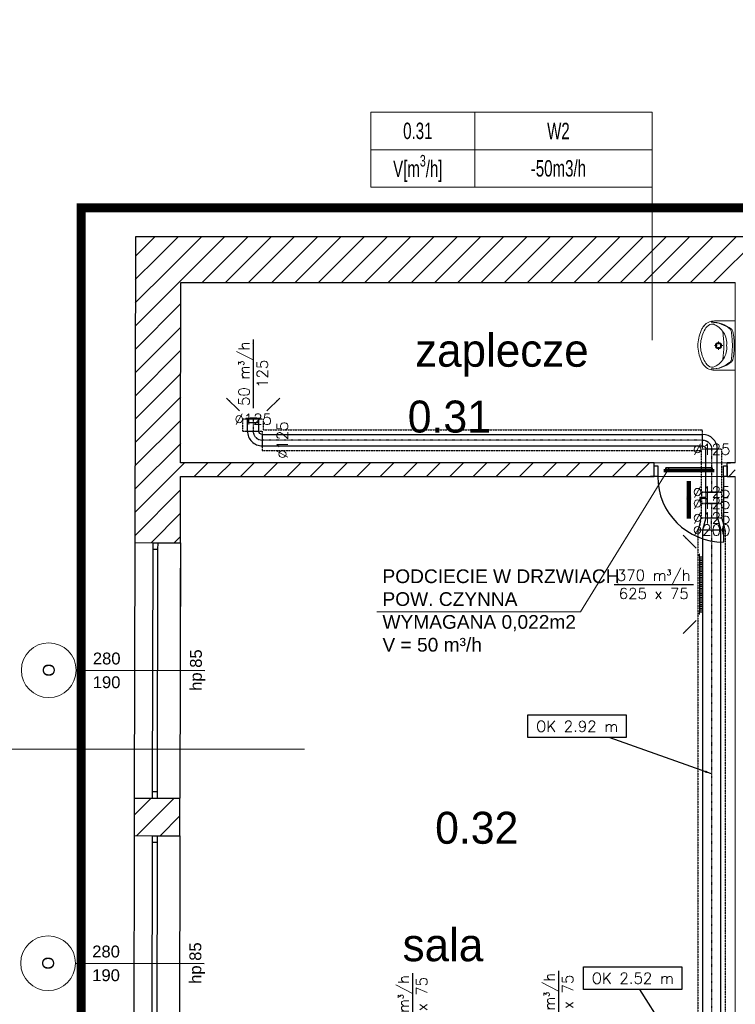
# Model space of a CAD drawing. Header units: millimetres. Extents: x -40063 to 512011, y 350190 to 687060.
# Tile 187 of 256: x 154547 to 162382, y 628155 to 638941. Entities that reach past the tile are written whole.
import ezdxf

# ---------------------------------------------------------------- set-up
doc = ezdxf.new("R2010")
doc.units = ezdxf.units.MM
doc.linetypes.add('DASHDOT', pattern=[1, 0.5, -0.25, 0, -0.25])
doc.linetypes.add('DASHED', pattern=[0.75, 0.5, -0.25])
doc.layers.get('0').update_dxf_attribs({"color": 8})
for name, color, linetype, lineweight in [('_IS_WM_OPIS', 7, 'Continuous', 9), ('FLUID-BILANSE', 150, 'Continuous', 18), ('FLUID-KK', 3, 'Continuous', 35), ('J_zakres opracowania', 226, 'DASHDOT', 30)]:
    doc.layers.add(name, color=color, linetype=linetype, lineweight=lineweight)
for name, color, linetype in [('Elementy Modelu - Strefy', 8, 'Continuous'), ('FLUID-KK-50-ARRGR', 7, 'Continuous'), ('FLUID-N2-120-ARRGR', 7, 'Continuous'), ('FLUID-W2', 7, 'Continuous'), ('FLUID-W2-120-ARRGR', 7, 'Continuous'), ('FLUID-W2-120-DIM', 7, 'Continuous'), ('FLUID-W2-120-INF', 7, 'Continuous'), ('FLUID-W2-INS', 7, 'Continuous'), ('FLUID-W2-SYM', 7, 'Continuous'), ('J_opis pomieszczeń', 8, 'Continuous'), ('Konstrukcja - Ściany zew', 8, 'Continuous'), ('Wnętrze - Umeblowanie', 8, 'Continuous'), ('X_ref', 8, 'Continuous')]:
    doc.layers.add(name, color=color, linetype=linetype)
doc.styles.add('ARIAL', font='Arial', dxfattribs={"height": 1})
doc.styles.add('ARIAL NARROW', font='ARIALN.TTF', dxfattribs={"width": 0.8})
doc.styles.add('FDBES', font='simplex.shx')
doc.styles.add('GENERATED_STYLE_1', font='arial.ttf')
doc.styles.add('GENERATED_STYLE_2', font='txt')
doc.styles.get("Standard").update_dxf_attribs({"font": 'arial.ttf'})
doc.dimstyles.new('FDBES', dxfattribs={"dimscale": 50, "dimtxt": 4, "dimasz": 2.5, "dimexe": 0.8, "dimexo": 2, "dimgap": 1, "dimtad": 1, "dimdsep": 46, "dimtxsty": 'FDBES', "dimcen": 2.5, "dimclrd": 4, "dimclre": 5, "dimadec": 0, "dimazin": 0, "dimtfac": 1, "dimtmove": 0, "dimatfit": 3, "dimfxl": 1, "dimarcsym": 0})

# ---------------------------------------------------------------- blocks, each defined once
blk = doc.blocks.new('*U3010')
at = {"color": 0, "linetype": 'ByBlock', "lineweight": -2}
for p, q in [((270, 0, 20), (-270, 0, 20)), ((250, 0), (-250, 0)), ((250, 0, -20), (-250, 0, -20)), ((250, 0, -20), (250, 0)), ((270, 0), (250, 0)), ((-250, 0), (-270, 0)), ((-250, 0, -20), (-250, 0))]:
    blk.add_line(p, q, dxfattribs=at)
at = {"linetype": 'Continuous', "lineweight": -3}
for p, q in [((270, 0, 20), (-270, 0, 20)), ((-270, 0, 20), (270, 0, 20))]:
    blk.add_line(p, q, dxfattribs=at)
blk = doc.blocks.new('*U14541')
at = {"color": 0, "linetype": 'ByBlock', "lineweight": -2}
for p, q in [((2670, 0, -100), (-2670, 0, -100)), ((-1770, 0, 100), (2670, 0, 100)), ((-2670, 0, 100), (-2380, 0, 100))]:
    blk.add_line(p, q, dxfattribs=at)
at = {"layer": 'FLUID-W2-INS', "color": 243, "linetype": 'DASHED', "lineweight": -3}
for p, q in [((2670, 0, -150), (-2670, 0, -150)), ((-2670, 0, 150), (2670, 0, 150)), ((2670, 0, 150), (2670, 0, -150)), ((-2670, 0, 150), (-2670, 0, 150)), ((-2670, 0, 147), (-2670, 0, 148)), ((-2670, 0, -125), (-2670, 0, 125)), ((-2670, 0, -148), (-2670, 0, -147))]:
    blk.add_line(p, q, dxfattribs=at)
at = {"layer": 'FLUID-W2-SYM', "color": 243, "linetype": 'DASHDOT', "lineweight": -3}
blk.add_line((-2670, 0), (2670, 0), dxfattribs=at)
blk = doc.blocks.new('*U14444')
at = {"color": 0, "linetype": 'ByBlock', "lineweight": -2}
for p, q in [((-294, 5), (-305, 4)), ((-305, 4), (-305, 0)), ((-305, 0), (305, 0)), ((-300, -28), (-300, 0)), ((-280, -28), (-280, 0)), ((-260, -28), (-260, 0)), ((-240, -28), (-240, 0)), ((-220, -28), (-220, 0)), ((-200, -28), (-200, 0)), ((-180, -28), (-180, 0)), ((-160, -28), (-160, 0)), ((-140, -28), (-140, 0)), ((-120, -28), (-120, 0)), ((-100, -28), (-100, 0)), ((-80, -28), (-80, 0)), ((-60, -28), (-60, 0)), ((-40, -28), (-40, 0)), ((-20, -28), (-20, 0)), ((0, -28), (0, 0)), ((20, -28), (20, 0)), ((40, -28), (40, 0)), ((60, -28), (60, 0)), ((80, -28), (80, 0)), ((100, -28), (100, 0)), ((120, -28), (120, 0)), ((140, -28), (140, 0)), ((160, -28), (160, 0)), ((180, -28), (180, 0)), ((200, -28), (200, 0)), ((220, -28), (220, 0)), ((240, -28), (240, 0)), ((260, -28), (260, 0)), ((280, -28), (280, 0)), ((300, -28), (300, 0)), ((-326, -28), (-326, -36)), ((-326, -36), (-300, -36)), ((-300, -28), (-300, -34)), ((-300, -34), (-300, -36)), ((-300, -34), (300, -34)), ((300, -28), (300, -34)), ((300, -34), (300, -36)), ((300, -36), (326, -36)), ((326, -28), (326, -36))]:
    blk.add_line(p, q, dxfattribs=at)
blk = doc.blocks.new('*U14476')
at = {"color": 0, "linetype": 'ByBlock', "lineweight": -2}
for p, q in [((66, 0, -63), (-67, 0, -100)), ((66, 0, 63), (-67, 0, 100))]:
    blk.add_line(p, q, dxfattribs=at)
at = {"color": 243, "linetype": 'Continuous', "lineweight": -2}
for p, q in [((-67, 0, -100), (-67, 0, -100)), ((66, 0, -62), (66, 0, -62)), ((-67, 0, 100), (-67, 0, 100)), ((-67, 0, 100), (-67, 0, 100)), ((66, 0, 62), (66, 0, 62)), ((66, 0, 62), (66, 0, 62))]:
    blk.add_line(p, q, dxfattribs=at)
at = {"layer": 'FLUID-W2-INS', "color": 243, "linetype": 'DASHED', "lineweight": -3}
for p, q in [((-67, 0, -150), (66, 0, -113)), ((-67, 0, -150), (-67, 0, -150)), ((-67, 0, -147), (-67, 0, -100)), ((-67, 0, -100), (-67, 0, 100)), ((-67, 0, -150), (-67, 0, -148)), ((66, 0, -112), (66, 0, -112)), ((66, 0, 62), (66, 0, -62)), ((66, 0, -62), (66, 0, -112)), ((66, 0, 113), (-67, 0, 150)), ((-67, 0, 150), (-67, 0, 150)), ((-67, 0, 148), (-67, 0, 150)), ((-67, 0, 100), (-67, 0, 100)), ((-67, 0, 100), (-67, 0, 147)), ((66, 0, 112), (66, 0, 112)), ((66, 0, 112), (66, 0, 62))]:
    blk.add_line(p, q, dxfattribs=at)
at = {"layer": 'FLUID-W2-SYM', "color": 243, "linetype": 'DASHDOT', "lineweight": -3}
for p in [(-67, 0), (66, 0)]:
    blk.add_line(p, (66, 0), dxfattribs=at)
blk = doc.blocks.new('*U14522')
at = {"color": 243, "linetype": 'Continuous', "lineweight": -2}
for p, q in [((-234, 62), (-234, 0)), ((-234, 0), (-234, -62)), ((234, 0), (234, 62)), ((234, -62), (234, 0))]:
    blk.add_line(p, q, dxfattribs=at)
at = {"color": 0, "linetype": 'ByBlock', "lineweight": -2}
for p, q in [((234, 62), (-234, 62)), ((234, -62), (-234, -62))]:
    blk.add_line(p, q, dxfattribs=at)
at = {"layer": 'FLUID-W2-INS', "color": 243, "linetype": 'DASHED', "lineweight": -3}
for p, q in [((-234, 112), (-234, 62)), ((234, 112), (-234, 112)), ((234, 62), (234, 112)), ((-234, -62), (-234, -112)), ((234, -112), (234, -62)), ((234, -112), (-222, -112))]:
    blk.add_line(p, q, dxfattribs=at)
at = {"layer": 'FLUID-W2-SYM', "color": 243, "linetype": 'DASHDOT', "lineweight": -3}
blk.add_line((-234, 0), (234, 0), dxfattribs=at)
blk = doc.blocks.new('*U14573')
at = {"color": 243, "linetype": 'Continuous', "lineweight": -2}
for p, q in [((81, 81), (81, 80)), ((81, 80), (81, -43)), ((81, -43), (81, -44))]:
    blk.add_line(p, q, dxfattribs=at)
at = {"color": 0, "linetype": 'ByBlock', "lineweight": -2}
blk.add_ellipse((81, -81), major_axis=(0, 162), ratio=1, start_param=0, end_param=1.570796, dxfattribs=at)
at = {"color": 0, "linetype": 'ByBlock', "lineweight": -2, "extrusion": (-2.24964e-32, 5.80223e-39, -1)}
blk.add_ellipse((81, -81), major_axis=(-37.5, 0), ratio=1, start_param=0, end_param=1.570793, dxfattribs=at)
at = {"layer": 'FLUID-W2-SYM', "color": 243, "linetype": 'DASHDOT', "lineweight": -3, "extrusion": (-2.24964e-32, -7.63577e-48, -1)}
blk.add_ellipse((81, -81), major_axis=(-100, 0), ratio=1, start_param=0, end_param=1.570796, dxfattribs=at)
blk = doc.blocks.new('*U14468')
at = {"color": 0, "linetype": 'ByBlock', "lineweight": -2}
for p, q in [((2410, 62), (-2410, 62)), ((2410, -62), (-2410, -62))]:
    blk.add_line(p, q, dxfattribs=at)
at = {"color": 243, "linetype": 'Continuous', "lineweight": -2}
for p, q in [((-2410, 0), (-2410, 62)), ((-2410, -62), (-2410, 0)), ((2410, 62), (2410, 0)), ((2410, 0), (2410, -62))]:
    blk.add_line(p, q, dxfattribs=at)
at = {"layer": 'FLUID-W2-INS', "color": 243, "linetype": 'DASHED', "lineweight": -3}
for p, q in [((2397, 112), (-2410, 112)), ((-2410, 62), (-2410, 112)), ((2410, 100), (2410, 62)), ((-2410, -100), (-2410, -62)), ((2410, -62), (2410, -112)), ((2410, -112), (-2398, -112))]:
    blk.add_line(p, q, dxfattribs=at)
at = {"layer": 'FLUID-W2-SYM', "color": 243, "linetype": 'DASHDOT', "lineweight": -3}
blk.add_line((-2410, 0), (2410, 0), dxfattribs=at)
blk = doc.blocks.new('*U14572')
at = {"color": 0, "linetype": 'ByBlock', "lineweight": -2}
for p, q in [((62, 0, -62), (-62, 0, -62)), ((-62, 0, 62), (-4, 0, 62)), ((-10, 0, 125), (-1, 0, 125)), ((-4, 0, 128), (4, 0, 128)), ((-4, 0, 62), (-4, 0, 128)), ((4, 0, 112), (-4, 0, 112)), ((-1, 0, 125), (52, 0, 125)), ((4, 0, 128), (4, 0, 62)), ((4, 0, 62), (62, 0, 62))]:
    blk.add_line(p, q, dxfattribs=at)
at = {"layer": 'FLUID-W2-INS', "color": 243, "linetype": 'DASHED', "lineweight": -3}
for p, q in [((62, 0, -112), (-62, 0, -112)), ((-62, 0, 112), (-31, 0, 112)), ((-62, 0, -112), (-62, 0, 112)), ((-31, 0, 112), (-4, 0, 112)), ((4, 0, 112), (31, 0, 112)), ((31, 0, 112), (62, 0, 112)), ((62, 0, 112), (62, 0, -112))]:
    blk.add_line(p, q, dxfattribs=at)
blk = doc.blocks.new('*U14423')
at = {"color": 243, "linetype": 'Continuous', "lineweight": -2}
for p, q in [((-80, 62), (-80, 0)), ((-80, 0), (-80, -62)), ((80, 0), (80, 62)), ((80, -62), (80, 0))]:
    blk.add_line(p, q, dxfattribs=at)
at = {"color": 0, "linetype": 'ByBlock', "lineweight": -2}
for p, q in [((79, 62), (-80, 62)), ((79, -62), (-80, -62))]:
    blk.add_line(p, q, dxfattribs=at)
at = {"layer": 'FLUID-W2-INS', "color": 243, "linetype": 'DASHED', "lineweight": -3}
for p, q in [((-80, 112), (-80, 62)), ((79, 112), (-80, 112)), ((80, 62), (80, 112)), ((-80, -62), (-80, -112)), ((80, -112), (80, -62)), ((79, -112), (-80, -112))]:
    blk.add_line(p, q, dxfattribs=at)
at = {"layer": 'FLUID-W2-SYM', "color": 243, "linetype": 'DASHDOT', "lineweight": -3}
for p, q in [((-80, 0), (80, 0)), ((-80, 0), (-79, 0)), ((79, 0), (80, 0))]:
    blk.add_line(p, q, dxfattribs=at)
blk = doc.blocks.new('*U14516')
at = {"color": 0, "linetype": 'ByBlock', "lineweight": -2, "extrusion": (8.78557e-23, 6.30468e-29, -1)}
blk.add_ellipse((81.25, -81.25), major_axis=(-162.5, 0), ratio=1, start_param=0, end_param=1.57079785, dxfattribs=at)
at = {"color": 0, "linetype": 'ByBlock', "lineweight": -2}
blk.add_ellipse((81.25, -81.25), major_axis=(0, 37.5), ratio=1, start_param=0, end_param=1.57080295, dxfattribs=at)
at = {"layer": 'FLUID-W2-SYM', "color": 243, "linetype": 'DASHDOT', "lineweight": -3, "extrusion": (1.42568e-28, 1.65988e-40, -1)}
blk.add_ellipse((81.25, -81.25), major_axis=(-100, 0), ratio=1, start_param=0, end_param=1.57079633, dxfattribs=at)
blk = doc.blocks.new('*U14571')
at = {"color": 243, "linetype": 'Continuous', "lineweight": -2}
for p, q in [((-65, 62), (-65, 0)), ((-65, 0), (-65, -62)), ((65, 0), (65, 62)), ((65, -62), (65, 0))]:
    blk.add_line(p, q, dxfattribs=at)
at = {"color": 0, "linetype": 'ByBlock', "lineweight": -2}
for p, q in [((65, 62), (-65, 62)), ((65, -62), (-65, -62))]:
    blk.add_line(p, q, dxfattribs=at)
at = {"layer": 'FLUID-W2-INS', "color": 243, "linetype": 'DASHED', "lineweight": -3}
for p, q in [((-65, 112), (-65, 62)), ((52, 112), (-65, 112)), ((65, 62), (65, 100)), ((-65, -62), (-65, -112)), ((65, -112), (65, -62)), ((65, -112), (-65, -112))]:
    blk.add_line(p, q, dxfattribs=at)
at = {"layer": 'FLUID-W2-SYM', "color": 243, "linetype": 'DASHDOT', "lineweight": -3}
blk.add_line((-65, 0), (65, 0), dxfattribs=at)
blk = doc.blocks.new('*U14570')
at = {"color": 0, "linetype": 'ByBlock', "lineweight": -2}
for p, q in [((81, 0, 7), (-81, 0, 7)), ((-81, 0, 7), (-81, 0, 0)), ((-62, 0, -35), (62, 0, -35)), ((-62, 0, 0), (-62, 0, -35)), ((62, 0, -35), (62, 0, 0)), ((81, 0, 0), (81, 0, 7))]:
    blk.add_line(p, q, dxfattribs=at)
at = {"color": 0, "linetype": 'ByBlock', "lineweight": -2, "extrusion": (-1.37193e-32, -1, 1.64346e-32)}
blk.add_ellipse((0, 0, 7), major_axis=(-57.5, 0), ratio=0.052174, start_param=3.141593, end_param=4.712389, dxfattribs=at)
at = {"color": 0, "linetype": 'ByBlock', "lineweight": -2}
blk.add_open_spline([(0, 0, 10), (-1, 0, 10), (-3, 0, 10), (-5, 0, 10), (-8, 0, 10), (-10, 0, 10), (-13, 0, 10), (-15, 0, 10), (-18, 0, 10), (-20, 0, 10), (-23, 0, 10), (-25, 0, 10), (-27, 0, 10), (-29, 0, 10), (-32, 0, 10), (-34, 0, 9), (-36, 0, 9), (-38, 0, 9), (-40, 0, 9), (-42, 0, 9), (-43, 0, 9), (-45, 0, 9), (-46, 0, 9), (-48, 0, 9), (-49, 0, 9), (-51, 0, 8), (-52, 0, 8), (-53, 0, 8), (-54, 0, 8), (-55, 0, 8), (-55, 0, 8), (-56, 0, 8), (-57, 0, 8), (-57, 0, 7), (-57, 0, 7), (-57, 0, 7), (-57, 0, 7), (-57, 0, 7)], degree=3, knots=[0, 0, 0, 0, 2.58008, 5.154314, 7.718814, 10.267237, 12.795217, 15.297878, 17.769363, 20.205324, 22.600862, 24.950642, 27.250781, 29.495904, 31.682126, 33.804622, 35.858956, 37.841819, 39.748768, 41.575932, 43.319502, 44.976547, 46.543156, 48.017093, 49.394318, 50.673137, 51.850666, 52.925117, 53.893667, 54.755606, 55.508905, 56.152716, 56.68682, 57.111909, 57.429989, 57.649342, 57.795907, 57.795907, 57.795907, 57.795907], dxfattribs=at)
blk = doc.blocks.new('fdgdfg')
at = {"layer": 'Elementy Modelu - Strefy', "linetype": 'Continuous', "lineweight": 0}
for p, q in [((-187370, 479675), (-187374, 477700)), ((-181300, 479675), (-187370, 479675)), ((-181300, 477700), (-181300, 479675)), ((-187374, 477700), (-181300, 477700)), ((-187374, 477550), (-187388, 470720)), ((-181300, 477550), (-187374, 477550)), ((-181300, 470720), (-181300, 477550))]:
    blk.add_line(p, q, dxfattribs=at)
at = {"layer": 'Konstrukcja - Ściany zew', "linetype": 'Continuous'}
for p, q in [((-187869, 480175), (-187875, 476825)), ((-180860, 480175), (-187869, 480175)), ((-187763, 480068), (-187656, 480175)), ((-187635, 479941), (-187402, 480175)), ((-187508, 479814), (-187147, 480175)), ((-187381, 479686), (-186892, 480175)), ((-187138, 479675), (-186638, 480175)), ((-186883, 479675), (-186383, 480175)), ((-186629, 479675), (-186129, 480175)), ((-186374, 479675), (-185874, 480175)), ((-186120, 479675), (-185620, 480175)), ((-185865, 479675), (-185365, 480175)), ((-185611, 479675), (-185111, 480175)), ((-185356, 479675), (-184856, 480175)), ((-185101, 479675), (-184601, 480175)), ((-184847, 479675), (-184347, 480175)), ((-184592, 479675), (-184092, 480175)), ((-184338, 479675), (-183838, 480175)), ((-184083, 479675), (-183583, 480175)), ((-183829, 479675), (-183329, 480175)), ((-183574, 479675), (-183074, 480175)), ((-183320, 479675), (-182820, 480175)), ((-183065, 479675), (-182565, 480175)), ((-182810, 479675), (-182310, 480175)), ((-182556, 479675), (-182056, 480175)), ((-182301, 479675), (-181801, 480175)), ((-182047, 479675), (-181547, 480175)), ((-181792, 479675), (-181292, 480175)), ((-181538, 479675), (-181038, 480175)), ((-187869, 479962), (-187763, 480068)), ((-187870, 479707), (-187635, 479941)), ((-187870, 479452), (-187508, 479814)), ((-187871, 479197), (-187381, 479686)), ((-187374, 477700), (-187370, 479675)), ((-187370, 479675), (-181300, 479675)), ((-187871, 478942), (-187370, 479443)), ((-187872, 478686), (-187371, 479187)), ((-187872, 478431), (-187371, 478932)), ((-187873, 478176), (-187372, 478677)), ((-187873, 477921), (-187372, 478422)), ((-187874, 477666), (-187373, 478167)), ((-187874, 477411), (-187373, 477912)), ((-187875, 477156), (-187374, 477657)), ((-187374, 477657), (-187331, 477700)), ((-182190, 477700), (-187374, 477700)), ((-187227, 477550), (-187077, 477700)), ((-186972, 477550), (-186822, 477700)), ((-186717, 477550), (-186567, 477700)), ((-186463, 477550), (-186313, 477700)), ((-186208, 477550), (-186058, 477700)), ((-185954, 477550), (-185804, 477700)), ((-185699, 477550), (-185549, 477700)), ((-185445, 477550), (-185295, 477700)), ((-185190, 477550), (-185040, 477700)), ((-184935, 477550), (-184785, 477700)), ((-184681, 477550), (-184531, 477700)), ((-184426, 477550), (-184276, 477700)), ((-184172, 477550), (-184022, 477700)), ((-183917, 477550), (-183767, 477700)), ((-183663, 477550), (-183513, 477700)), ((-183408, 477550), (-183258, 477700)), ((-183154, 477550), (-183004, 477700)), ((-182899, 477550), (-182749, 477700)), ((-182644, 477550), (-182494, 477700)), ((-182390, 477550), (-182240, 477700)), ((-182190, 477700), (-182227, 477700)), ((-182190, 477700), (-182227, 477700)), ((-182190, 477665), (-182190, 477700)), ((-182190, 477665), (-182190, 477700)), ((-182190, 477550), (-182190, 477665)), ((-182190, 477665), (-182150, 477665)), ((-182190, 477550), (-182190, 477665)), ((-182190, 477550), (-182190, 477665)), ((-182150, 477665), (-182150, 477550)), ((-181430, 477550), (-181430, 477665)), ((-181430, 477665), (-181390, 477665)), ((-181390, 477700), (-181353, 477700)), ((-181390, 477665), (-181390, 477700)), ((-181300, 477700), (-181390, 477700)), ((-181390, 477665), (-181390, 477700)), ((-181390, 477700), (-181353, 477700)), ((-181390, 477550), (-181390, 477665)), ((-181390, 477665), (-181390, 477550)), ((-181390, 477550), (-181390, 477665)), ((-187375, 476824), (-187374, 477550)), ((-187374, 477550), (-182190, 477550)), ((-182190, 477550), (-182227, 477550)), ((-182190, 477550), (-182227, 477550)), ((-182150, 477550), (-182190, 477550)), ((-181390, 477550), (-181430, 477550)), ((-181430, 477550), (-181430, 476830)), ((-181390, 477550), (-181353, 477550)), ((-181390, 477550), (-181300, 477550)), ((-181390, 477550), (-181353, 477550)), ((-181372, 477550), (-181300, 477621)), ((-187875, 476901), (-187374, 477402)), ((-187697, 476824), (-187375, 477147)), ((-187443, 476824), (-187375, 476892)), ((-187875, 476825), (-187881, 474025)), ((-187875, 476825), (-187675, 476824)), ((-187676, 476749), (-187675, 476824)), ((-187675, 476824), (-187625, 476824)), ((-187675, 476824), (-187625, 476824)), ((-187625, 476824), (-187626, 476749)), ((-187625, 476824), (-187375, 476824)), ((-187375, 476824), (-187381, 474024)), ((-187681, 474099), (-187676, 476749)), ((-187626, 476749), (-187676, 476749)), ((-187626, 476749), (-187631, 474099)), ((-188518, 475426), (-187110, 475423)), ((-187681, 474024), (-187681, 474099)), ((-187681, 474099), (-187631, 474099)), ((-187631, 474099), (-187631, 474024)), ((-187881, 474025), (-187882, 473615)), ((-187881, 474025), (-187681, 474024)), ((-187881, 473840), (-187697, 474024)), ((-187852, 473615), (-187443, 474024)), ((-187681, 474024), (-187631, 474024)), ((-187681, 474024), (-187631, 474024)), ((-187631, 474024), (-187381, 474024)), ((-187382, 473614), (-187381, 474024)), ((-187598, 473614), (-187381, 473831)), ((-187882, 473615), (-187888, 470815)), ((-187882, 473615), (-187682, 473614)), ((-187682, 473614), (-187632, 473614)), ((-187682, 473539), (-187682, 473614)), ((-187682, 473614), (-187632, 473614)), ((-187632, 473614), (-187382, 473614)), ((-187632, 473614), (-187632, 473539)), ((-187382, 473614), (-187388, 470814)), ((-187687, 470889), (-187682, 473539)), ((-187632, 473539), (-187682, 473539)), ((-187632, 473539), (-187637, 470889)), ((-188525, 472216), (-187116, 472213))]:
    blk.add_line(p, q, dxfattribs=at)
blk.add_arc((-181430, 477550), 720, 180, 270, dxfattribs=at)
at = {"layer": 'Konstrukcja - Ściany zew', "color": 251, "linetype": 'Continuous', "lineweight": 13}
for centre, start, end in [((-188818, 475427), 89.8845, 269.8845), ((-188818, 475427), 269.8845, 89.8845), ((-188825, 472217), 89.8845, 269.8845), ((-188825, 472217), 269.8845, 89.8845)]:
    blk.add_arc(centre, 300, start, end, dxfattribs=at)
at = {"layer": 'Wnętrze - Umeblowanie', "color": 252, "linetype": 'Continuous', "lineweight": 5}
for p, q in [((-181300, 479253), (-181529, 479253)), ((-181300, 479253), (-181300, 478713)), ((-181300, 478898), (-181300, 479068)), ((-181500, 478983), (-181529, 478983)), ((-181484, 479000), (-181484, 479029)), ((-181484, 478938), (-181484, 478967)), ((-181438, 478983), (-181467, 478983)), ((-181300, 478713), (-181529, 478713))]:
    blk.add_line(p, q, dxfattribs=at)
for radius in [35, 25]:
    blk.add_circle((-181484, 478983), radius, dxfattribs=at)
for centre, radius, start, end in [((-181267, 478970), 444, 153.7403, 175.7948), ((-181383, 479007), 293, 140.7149, 170.0022), ((-181476, 479069), 213, 141.3152, 152.8429), ((-181535, 479116), 137, 87.5448, 141.2546), ((-181548, 479139), 80.9, 86.0694, 139.1984), ((-181560, 478934), 305, 48.5245, 90.6767), ((-181558, 478900), 340, 50.6648, 90.9072), ((-181631, 478996), 241, 32.8442, 68.4481), ((-181388, 479129), 45, 7.8304, 48.5245), ((-181372, 479128), 45, 12.694, 50.6648), ((-181364, 478983), 317, 166.4334, 193.5666), ((-182411, 478983), 985, 351.1796, 8.8266), ((-181635, 479003), 241, 355.394, 31.0561), ((-182486, 478978), 1154, 0.245, 7.8304), ((-181987, 478989), 676, 359.4897, 12.694), ((-181440, 478983), 270, 175.9876, 184.0124), ((-181267, 478997), 444, 184.2052, 206.2597), ((-181635, 478964), 241, 328.9439, 4.606), ((-182486, 478990), 1154, 352.0921, 359.6775), ((-181987, 478978), 676, 347.2285, 0.4328), ((-181383, 478960), 293, 189.9978, 219.2851), ((-181631, 478970), 241, 291.5519, 327.1558), ((-181388, 478837), 45, 311.398, 352.0921), ((-181372, 478839), 45, 309.2578, 347.2285), ((-181476, 478898), 213, 207.1571, 218.6848), ((-181535, 478851), 137, 218.7454, 272.4552), ((-181548, 478827), 80.9, 220.8016, 273.9306), ((-181558, 479067), 340, 269.0153, 309.2578), ((-181560, 479032), 305, 269.2458, 311.398)]:
    blk.add_arc(centre, radius, start, end, dxfattribs=at)
at = {"layer": 'Elementy Modelu - Strefy', "lineweight": 13, "style": 'GENERATED_STYLE_2'}
for s, p in [('0.31', (-184887, 478031)), ('0.32', (-184587, 473526))]:
    blk.add_text(s, height=350, dxfattribs=at).set_placement(p)
at = {"layer": 'J_opis pomieszczeń', "linetype": 'Continuous', "style": 'GENERATED_STYLE_2'}
for s, p in [('zaplecze', (-184806, 478752)), ('sala', (-184943, 472239))]:
    blk.add_text(s, height=360, dxfattribs=at).set_placement(p)
at = {"layer": 'Konstrukcja - Ściany zew', "char_height": 130, "attachment_point": 7, "style": 'GENERATED_STYLE_1'}
for s, insert, rotation in [('{280}', (-188335, 475489), 359.8845), ('{hp 85}', (-187103, 475201), 89.8845), ('{O}', (-188751, 475357), 89.8845), ('{190}', (-188336, 475229), 359.8845), ('{280}', (-188342, 472279), 359.8845), ('{hp 85}', (-187109, 471991), 89.8845), ('{O}', (-188758, 472147), 89.8845), ('{190}', (-188342, 472019), 359.8845)]:
    blk.add_mtext(s, dxfattribs=dict(at, insert=insert, rotation=rotation))
blk = doc.blocks.new('*U3011')
at = {"insert": (-200, 0), "char_height": 50, "attachment_point": 5, "style": 'FDBES'}
blk.add_mtext('\\P ', dxfattribs=at)
blk.add_leader([(0, 0), (-400, 0)], dimstyle='FDBES', override={"dimscale": 80, "dimtxt": 2.5, "dimasz": 2.5, "dimgap": 0.625, "dimtad": 1, "dimtxsty": 'Standard', "dimclrd": 256, "dimlwd": 65534})
blk = doc.blocks.new('*U8445')
at = {"color": 7, "insert": (0, -426), "char_height": 120, "attachment_point": 5, "rotation": 270, "style": 'FDBES'}
blk.add_mtext('210 m{\\A2;\\H0.5x;3}/h\\P525 x 75', dxfattribs=at)
at = {"color": 7}
blk.add_leader([(0, -851), (0, 0)], dimstyle='FDBES', override={"dimscale": 20, "dimclrd": 7}, dxfattribs=at)
blk = doc.blocks.new('*U8448')
at = {"color": 7, "insert": (0, -426), "char_height": 120, "attachment_point": 5, "rotation": 270, "style": 'FDBES'}
blk.add_mtext('210 m{\\A2;\\H0.5x;3}/h\\P525 x 75', dxfattribs=at)
at = {"color": 7}
blk.add_leader([(0, -851), (0, 0)], dimstyle='FDBES', override={"dimscale": 20, "dimclrd": 7}, dxfattribs=at)
blk = doc.blocks.new('*U9110')
at = {"color": 7, "insert": (0, -434), "char_height": 120, "attachment_point": 5, "rotation": 90, "style": 'FDBES'}
blk.add_mtext('370 m{\\A2;\\H0.5x;3}/h\\P625 x 75', dxfattribs=at)
at = {"color": 7}
blk.add_leader([(0, -869), (0, 0)], dimstyle='FDBES', override={"dimscale": 20, "dimclrd": 7}, dxfattribs=at)
blk = doc.blocks.new('*U9111')
at = {"color": 7}
blk.add_leader([(141, -141), (0, 0)], dimstyle='FDBES', override={"dimscale": 20, "dimclrd": 7}, dxfattribs=at)
blk = doc.blocks.new('*U9112')
at = {"color": 7}
blk.add_leader([(-141, -141), (0, 0)], dimstyle='FDBES', override={"dimscale": 20, "dimclrd": 7}, dxfattribs=at)
blk = doc.blocks.new('*U9376')
at = {"color": 7, "insert": (0, -377), "char_height": 120, "attachment_point": 5, "rotation": 270, "style": 'FDBES'}
blk.add_mtext('50 m{\\A2;\\H0.5x;3}/h\\P125', dxfattribs=at)
at = {"color": 7}
blk.add_leader([(0, -754), (0, 0)], dimstyle='FDBES', override={"dimscale": 20, "dimclrd": 7}, dxfattribs=at)
blk = doc.blocks.new('*U9377')
at = {"color": 7}
blk.add_leader([(141, -141), (0, 0)], dimstyle='FDBES', override={"dimscale": 20, "dimclrd": 7}, dxfattribs=at)
blk = doc.blocks.new('*U9378')
at = {"color": 7}
blk.add_leader([(-141, -141), (0, 0)], dimstyle='FDBES', override={"dimscale": 20, "dimclrd": 7}, dxfattribs=at)
blk = doc.blocks.new('*U14386')
at = {"color": 7, "lineweight": -2}
blk.add_lwpolyline([(-2012, 644), (-935, 644), (-935, 396), (-2012, 396)], close=True, dxfattribs=at)
at = {"color": 7, "insert": (-1473, 520), "char_height": 120, "attachment_point": 5, "line_spacing_factor": 1.1, "style": 'FDBES'}
blk.add_mtext('OK 2.92 m', dxfattribs=at)
at = {"color": 7}
blk.add_leader([(0, 0), (-1122, 396)], dimstyle='FDBES', override={"dimscale": 30, "dimclrd": 7, "dimclre": 7}, dxfattribs=at)
blk = doc.blocks.new('*U14387')
at = {"color": 7, "lineweight": -2}
blk.add_lwpolyline([(-1402, 1485), (-325, 1485), (-325, 1237), (-1402, 1237)], close=True, dxfattribs=at)
at = {"color": 7, "insert": (-863, 1361), "char_height": 120, "attachment_point": 5, "line_spacing_factor": 1.1, "style": 'FDBES'}
blk.add_mtext('OK 2.52 m', dxfattribs=at)
at = {"color": 7}
blk.add_leader([(0, 0), (-785, 1237)], dimstyle='FDBES', override={"dimscale": 30, "dimclrd": 7, "dimclre": 7}, dxfattribs=at)

msp = doc.modelspace()

# ---------------------------------------------------------------- linework, layer by layer
at = {"layer": '_IS_WM_OPIS', "color": 7}
msp.add_lwpolyline([(160688.18221, 632455.77421), (161654.78663, 634023.19872)], dxfattribs=at)
at = {"layer": '_IS_WM_OPIS', "color": 6}
msp.add_lwpolyline([(158457.23335, 632455.77421), (160688.18221, 632455.77421)], dxfattribs=at)
at = {"layer": 'FLUID-BILANSE'}
for p, q in [((161471.98685, 637106.34197), (161471.98685, 635431.65801)), ((153090.14418, 630949.66158), (157664.82813, 630949.66158))]:
    msp.add_line(p, q, dxfattribs=at)
for points in [[(158392.69085, 637516.91477), (158392.69085, 637927.48757), (159531.23141, 637927.48757), (159531.23141, 637516.91477)], [(159531.23141, 637516.91477), (159531.23141, 637927.48757), (161471.98685, 637927.48757), (161471.98685, 637516.91477)], [(158392.69085, 637106.34197), (158392.69085, 637516.91477), (159531.23141, 637516.91477), (159531.23141, 637106.34197)], [(159531.23141, 637106.34197), (159531.23141, 637516.91477), (161471.98685, 637516.91477), (161471.98685, 637106.34197)]]:
    msp.add_lwpolyline(points, close=True, dxfattribs=at)
at = {"layer": 'J_zakres opracowania', "ltscale": 1000, "const_width": 100}
msp.add_lwpolyline([(145238.97833, 603150.87452), (179698.13773, 603150.87452), (179698.13773, 613450.86815), (168198.34775, 613450.86815), (168198.34775, 623228.22314), (179787.48799, 623228.22314), (179787.48799, 655328.15213), (172267.92013, 655328.15213), (172267.92013, 661215.50192), (178887.83809, 661215.50192), (178887.83809, 667165.49127), (169238.45678, 667165.49127), (169238.45678, 670965.36364), (139342.26689, 670965.36364), (139342.26689, 660371.72463), (168578.26628, 660371.72463), (168578.26628, 636879.36656), (155218.96566, 636879.36656), (155218.96566, 616919.40233), (145238.97833, 616919.40233), (145238.97833, 603150.87452)], dxfattribs=at)

# ---------------------------------------------------------------- block references
at = {"layer": 'FLUID-KK', "linetype": 'Continuous', "extrusion": (-5.02105e-15, -1, 6.12323e-17), "xscale": 1.016, "yscale": 1.016, "zscale": 1.016, "rotation": 360}
msp.add_blockref('*U3010', (161874.89417, 0, -634011.50472), dxfattribs=at)
at = {"layer": 'FLUID-KK-50-ARRGR', "xscale": 1.016, "yscale": 1.016, "zscale": 1.016, "rotation": 89.9999999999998}
msp.add_blockref('*U3011', (161874.89417, 633884.50472), dxfattribs=at)
at = {"layer": 'FLUID-N2-120-ARRGR', "rotation": 180}
for name, p in [('*U8445', (158849.02782, 627645.0328, 2913)), ('*U8448', (160447.3447, 627670.0328, 2913))]:
    msp.add_blockref(name, p, dxfattribs=at)
at = {"layer": 'FLUID-W2', "color": 243, "linetype": 'Continuous', "rotation": 270}
for name, p in [('*U14571', (157103.25914, 634500.11118, 2956.5)), ('*U14573', (162104.50914, 634316.36118, 2956.5)), ('*U14522', (162123.25914, 634000.96735, 2956.5)), ('*U14423', (162123.25914, 633562.49055, 2956.5)), ('*U14444', (162023.25914, 632755.15757, 2919))]:
    msp.add_blockref(name, p, dxfattribs=at)
at = {"layer": 'FLUID-W2', "color": 243, "linetype": 'Continuous', "extrusion": (1.83697e-16, 1, 6.12323e-17), "rotation": 180}
msp.add_blockref('*U14570', (-157103.25914, 2956.5, 634565.11118), dxfattribs=at)
at = {"layer": 'FLUID-W2', "color": 243, "linetype": 'Continuous', "extrusion": (0, -1.22465e-16, -1), "rotation": 180}
msp.add_blockref('*U14516', (-157122.00914, 634353.86118, -2956.5), dxfattribs=at)
at = {"layer": 'FLUID-W2', "color": 243, "linetype": 'Continuous', "extrusion": (-1.22465e-16, 0, -1)}
msp.add_blockref('*U14468', (-159613.25914, 634335.11118, -2956.5), dxfattribs=at)
at = {"layer": 'FLUID-W2', "color": 243, "linetype": 'Continuous', "extrusion": (-1, 1.83697e-16, 1.83697e-16), "rotation": 360}
msp.add_blockref('*U14572', (-633704.32353, 2956.5, -162123.25914), dxfattribs=at)
at = {"layer": 'FLUID-W2', "color": 243, "linetype": 'Continuous', "extrusion": (-1, 6.12323e-17, -2.20498e-15), "rotation": 180}
msp.add_blockref('*U14476', (-633416.65757, 2919, -162123.25914), dxfattribs=at)
at = {"layer": 'FLUID-W2', "color": 243, "linetype": 'Continuous', "extrusion": (-1, 0, -1.83697e-16), "rotation": 360}
msp.add_blockref('*U14541', (-630680.15757, 2919, -162123.25914), dxfattribs=at)
at = {"layer": 'FLUID-W2-120-ARRGR'}
for name, p, rotation in [('*U9376', (157103.25914, 634685.11118, 2956.5), 180), ('*U9377', (156952.54846, 634655.82186, 2956.5), 180), ('*U9378', (157253.96982, 634655.82186, 2956.5), 180), ('*U9112', (161952.54846, 633151.86825, 2944), 270), ('*U9110', (161923.25914, 632755.15757, 2944), 270), ('*U9111', (161952.54846, 632358.4469, 2944), 270)]:
    msp.add_blockref(name, p, dxfattribs=dict(at, rotation=rotation))
at = {"layer": 'FLUID-W2-120-INF', "linetype": 'ByBlock'}
for name, p in [('*U14386', (162123.25914, 630680.15757, 2919)), ('*U14387', (162123.25914, 627078.9763, 2518))]:
    msp.add_blockref(name, p, dxfattribs=at)
at = {"layer": 'X_ref'}
msp.add_blockref('fdgdfg', (343682.59614, 156387.58931), dxfattribs=at)

# ---------------------------------------------------------------- texts
at = {"layer": '_IS_WM_OPIS', "color": 7, "insert": (158518.85972, 632919.11291), "char_height": 150, "width": 2605.2948608, "attachment_point": 1, "rotation": 0.000000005, "style": 'ARIAL'}
msp.add_mtext('PODCIECIE W DRZWIACH \\PPOW. CZYNNA WYMAGANA 0,022m2\\PV = 50 m³/h', dxfattribs=at)
at = {"layer": 'FLUID-BILANSE', "char_height": 180, "attachment_point": 5, "style": 'ARIAL NARROW'}
for s, insert, width in [('0.31', (158905.90685, 637722.20117), 1026.432), ('W2', (160445.55485, 637722.20117), 2052.864), ('\\A1;V[m\\H0.7x;\\S3^ ;\\H1.4286x;/h]', (158905.90685, 637311.62837), 1026.432), ('-50m3/h', (160445.55485, 637311.62837), 2052.864)]:
    msp.add_mtext(s, dxfattribs=dict(at, insert=insert, width=width))
at = {"layer": 'FLUID-W2-120-DIM', "color": 7, "char_height": 120, "attachment_point": 5, "style": 'FDBES'}
for s, insert in [('∅125\\P', (157103.25914, 634565.11118, 2956.5)), ('∅125\\P', (162123.25914, 634234.96735, 2956.5)), ('∅125\\P', (162123.25914, 633766.82353, 2956.5)), ('∅125\\P', (162123.25914, 633641.99055, 2956.5)), ('∅125\\P', (162123.25914, 633483.15757, 2956.5)), ('∅200\\P', (162123.25914, 633350.15757, 2919))]:
    msp.add_mtext(s, dxfattribs=dict(at, insert=insert))
at = {"layer": 'FLUID-W2-120-DIM', "color": 7, "insert": (157423.25914, 634335.11118, 2956.5), "char_height": 120, "attachment_point": 5, "rotation": 90, "style": 'FDBES'}
msp.add_mtext('∅125\\P', dxfattribs=at)

doc.saveas('drawing.dxf')
